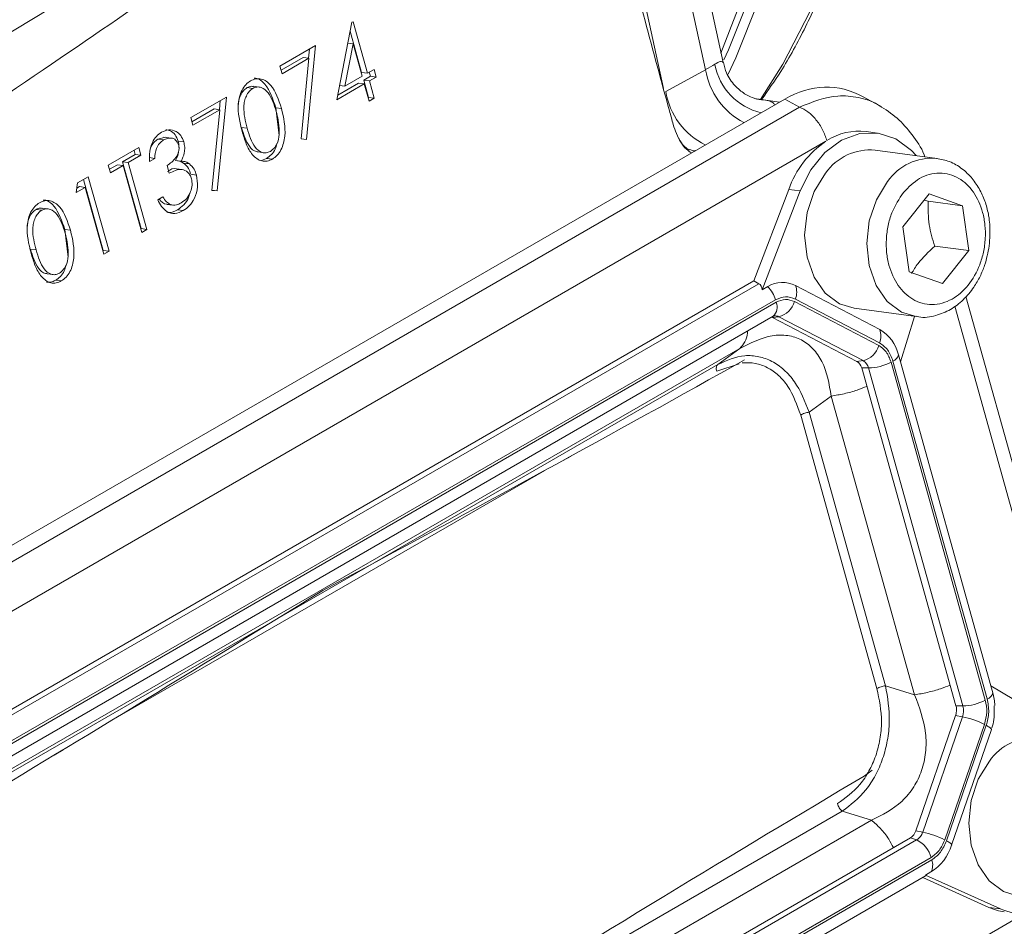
# Model space of a CAD drawing. Header units: inches. Extents: x 0.3 to 33.9, y 0.2 to 21.6.
# Tile 22 of 25: x 31 to 32.2, y 17.6 to 18.7. Entities that reach past the tile are written whole.
import ezdxf

# ---------------------------------------------------------------- set-up
doc = ezdxf.new("R2010")
doc.units = ezdxf.units.IN
doc.header["$MEASUREMENT"] = 0

msp = doc.modelspace()

# ---------------------------------------------------------------- linework, layer by layer
at = {"color": 8, "linetype": 'Continuous', "lineweight": 15}
for p, q in [((31.6879, 18.9125), (31.7597, 18.5818)), ((31.8702, 18.3557), (30.9099, 17.8014)), ((31.8896, 18.337), (30.9287, 17.7823)), ((31.8904, 18.3342), (30.9302, 17.7799)), ((32.237, 17.8288), (32.0973, 18.3297)), ((31.8482, 18.2807), (30.9406, 17.7567)), ((31.8226, 18.262), (30.9415, 17.7534)), ((31.8474, 18.2629), (31.8215, 18.2542)), ((31.6223, 18.1393), (31.1118, 17.8446)), ((31.1323, 17.0217), (32.178, 17.6253))]:
    msp.add_line(p, q, dxfattribs=at)
at = {"color": 7, "linetype": 'Continuous', "lineweight": 15}
for p, q in [((31.8288, 18.6121), (31.7967, 18.76)), ((30.6961, 18.4621), (31.1499, 18.7359)), ((31.8085, 18.6038), (31.7796, 18.7371)), ((31.3987, 18.6587), (31.3999, 18.6594)), ((31.3999, 18.6594), (31.4166, 18.5996)), ((31.3811, 18.5689), (31.3987, 18.6587)), ((31.3966, 18.6483), (31.4099, 18.6005)), ((31.3152, 18.6079), (31.3566, 18.6318)), ((31.3566, 18.6318), (31.346, 18.5229)), ((31.3495, 18.6277), (31.3485, 18.6171)), ((31.4001, 18.6336), (31.3905, 18.5846)), ((31.3939, 18.6344), (31.4001, 18.6336)), ((31.4105, 18.5961), (31.4001, 18.6336)), ((31.3422, 18.6179), (31.3166, 18.6031)), ((31.3488, 18.6171), (31.3177, 18.5991)), ((31.3397, 18.5236), (31.3488, 18.6171)), ((31.3422, 18.6179), (31.3488, 18.6171)), ((31.3177, 18.5991), (31.3152, 18.6079)), ((31.4166, 18.5996), (31.4243, 18.6041)), ((31.4243, 18.6041), (31.4268, 18.5952)), ((31.7623, 18.5784), (31.8085, 18.6038)), ((31.3905, 18.5846), (31.4105, 18.5961)), ((31.4099, 18.6005), (31.4166, 18.5996)), ((31.4202, 18.5961), (31.4124, 18.5916)), ((31.4124, 18.5916), (31.418, 18.5717)), ((31.4124, 18.5916), (31.419, 18.5908)), ((31.4188, 18.6009), (31.4202, 18.5961)), ((31.4268, 18.5952), (31.419, 18.5908)), ((31.419, 18.5908), (31.4246, 18.5708)), ((31.4202, 18.5961), (31.4268, 18.5952)), ((31.2772, 18.583), (31.2838, 18.5821)), ((31.2913, 18.5836), (31.2847, 18.5845)), ((31.413, 18.5873), (31.3811, 18.5689)), ((31.4064, 18.5882), (31.3822, 18.5742)), ((31.3844, 18.5854), (31.3905, 18.5846)), ((31.4064, 18.5882), (31.413, 18.5873)), ((31.4185, 18.5674), (31.413, 18.5873)), ((31.9003, 18.5697), (30.7037, 17.879)), ((31.2119, 18.5483), (31.2532, 18.5721)), ((31.2532, 18.5721), (31.2426, 18.4632)), ((31.2461, 18.5681), (31.2451, 18.5575)), ((31.418, 18.5717), (31.4174, 18.5714)), ((31.418, 18.5717), (31.4246, 18.5708)), ((31.4246, 18.5708), (31.4185, 18.5674)), ((31.8944, 18.5663), (31.8681, 18.5699)), ((31.9003, 18.5697), (31.9174, 18.5603)), ((32.0099, 18.5622), (31.9912, 18.5725)), ((31.9174, 18.5603), (30.7282, 17.8738)), ((31.2389, 18.5583), (31.2132, 18.5435)), ((31.2455, 18.5574), (31.2144, 18.5394)), ((31.2364, 18.4639), (31.2455, 18.5574)), ((31.2389, 18.5583), (31.2455, 18.5574)), ((31.3104, 18.5597), (31.3143, 18.5275)), ((31.3104, 18.5597), (31.317, 18.5588)), ((31.2144, 18.5394), (31.2119, 18.5483)), ((31.2707, 18.5368), (31.2773, 18.5359)), ((31.1825, 18.5254), (31.1738, 18.5233)), ((31.1738, 18.5233), (31.1804, 18.5224)), ((31.1891, 18.5245), (31.1805, 18.5257)), ((31.3397, 18.5237), (31.346, 18.5229)), ((31.346, 18.5229), (31.3397, 18.5236)), ((32.0078, 18.5303), (31.9946, 18.5321)), ((31.948, 18.5209), (30.7611, 17.8357)), ((31.1163, 18.4931), (31.1516, 18.5135)), ((31.1516, 18.5135), (31.1541, 18.5046)), ((31.1972, 18.521), (31.2038, 18.5201)), ((31.1475, 18.5055), (31.1328, 18.4971)), ((31.1541, 18.5046), (31.1394, 18.4962)), ((31.1461, 18.5103), (31.1475, 18.5055)), ((31.1475, 18.5055), (31.1541, 18.5046)), ((31.1635, 18.5019), (31.1701, 18.501)), ((31.1701, 18.501), (31.1641, 18.4975)), ((31.2899, 18.5084), (31.2965, 18.5075)), ((31.2998, 18.5009), (31.2937, 18.4987)), ((31.2998, 18.5009), (31.3064, 18.5001)), ((32.0771, 18.5009), (32.0052, 18.5105)), ((31.1188, 18.4842), (31.1163, 18.4931)), ((31.1268, 18.4936), (31.1176, 18.4883)), ((31.1334, 18.4927), (31.1188, 18.4842)), ((31.1268, 18.4936), (31.1334, 18.4927)), ((31.1328, 18.4971), (31.1544, 18.4196)), ((31.1328, 18.4971), (31.1394, 18.4962)), ((31.155, 18.4152), (31.1334, 18.4927)), ((31.1394, 18.4962), (31.161, 18.4187)), ((31.1869, 18.4837), (31.1844, 18.4926)), ((31.1943, 18.4987), (31.2009, 18.4978)), ((31.2018, 18.4879), (31.1952, 18.4888)), ((31.1966, 18.4983), (31.1989, 18.4979)), ((31.1997, 18.4978), (31.2036, 18.4955)), ((31.2036, 18.4955), (31.2102, 18.4947)), ((31.0806, 18.4725), (31.093, 18.4797)), ((31.093, 18.4797), (31.1171, 18.3934)), ((31.2119, 18.4825), (31.2185, 18.4816)), ((31.0792, 18.4614), (31.0806, 18.4725)), ((31.0895, 18.4673), (31.0792, 18.4614)), ((31.0829, 18.4682), (31.0798, 18.4665)), ((31.0829, 18.4682), (31.0895, 18.4673)), ((31.0876, 18.4765), (31.1105, 18.3942)), ((31.1111, 18.3899), (31.0895, 18.4673)), ((31.1735, 18.4529), (31.1795, 18.4564)), ((31.2364, 18.4641), (31.2426, 18.4632)), ((31.2426, 18.4632), (31.2364, 18.4639)), ((31.8644, 18.3591), (31.9049, 18.4649)), ((31.9181, 18.4632), (31.8743, 18.3486)), ((31.9181, 18.4632), (31.9049, 18.4649)), ((32.0371, 18.4215), (32.0679, 18.4597)), ((32.0679, 18.4597), (32.1062, 18.4459)), ((31.0467, 18.4424), (31.0401, 18.4433)), ((31.1815, 18.4484), (31.1881, 18.4475)), ((31.1841, 18.4477), (31.1907, 18.4468)), ((32.0622, 18.4527), (32.0666, 18.4512)), ((32.1062, 18.4459), (32.0666, 18.4512)), ((32.1062, 18.4459), (32.1137, 18.394)), ((31.0326, 18.4418), (31.0392, 18.4409)), ((31.1964, 18.4413), (31.203, 18.4404)), ((31.1544, 18.4196), (31.1539, 18.4193)), ((31.1544, 18.4196), (31.161, 18.4187)), ((32.0447, 18.3696), (32.0371, 18.4215)), ((31.0658, 18.4185), (31.0697, 18.3863)), ((31.0658, 18.4185), (31.0724, 18.4176)), ((31.161, 18.4187), (31.155, 18.4152)), ((32.1137, 18.394), (32.0741, 18.3993)), ((31.0261, 18.3956), (31.0327, 18.3948)), ((31.1105, 18.3942), (31.11, 18.3939)), ((31.1105, 18.3942), (31.1171, 18.3934)), ((31.1171, 18.3934), (31.1111, 18.3899)), ((32.1137, 18.394), (32.083, 18.3559)), ((31.0453, 18.3672), (31.0519, 18.3663)), ((32.083, 18.3559), (32.0447, 18.3696)), ((31.8644, 18.3591), (30.9042, 17.8048)), ((31.0552, 18.3597), (31.0618, 18.3589)), ((31.8644, 18.3591), (31.8702, 18.3557)), ((31.8743, 18.3486), (31.8806, 18.3523)), ((32.0105, 18.3027), (31.9128, 18.3535)), ((32.2553, 17.821), (32.1103, 18.3409)), ((32.0093, 18.2842), (31.9116, 18.3351)), ((32.0102, 18.287), (31.9126, 18.3379)), ((30.9361, 17.7689), (31.887, 18.3179)), ((31.8863, 18.3166), (31.8854, 18.317)), ((31.8863, 18.3166), (31.8935, 18.3173)), ((31.9912, 18.2665), (31.8935, 18.3173)), ((31.9806, 18.3272), (32.0526, 18.3175)), ((32.0344, 18.2652), (32.0506, 18.3178)), ((31.9839, 18.2657), (31.8863, 18.3166)), ((31.8226, 18.262), (31.8482, 18.2807)), ((32.0344, 18.2652), (32.0321, 18.2733)), ((31.9839, 18.2657), (31.9912, 18.2665)), ((32.1328, 17.8731), (32.0235, 18.2649)), ((32.135, 17.8743), (32.0257, 18.2661)), ((32.1392, 17.8896), (32.0344, 18.2653)), ((31.9895, 18.2581), (31.9975, 18.258)), ((32.0988, 17.8663), (31.9895, 18.2581)), ((32.1067, 17.8662), (31.9975, 18.258)), ((31.9287, 18.2068), (31.9543, 18.2254)), ((32.0508, 17.8792), (31.9543, 18.2254)), ((32.0072, 17.8864), (31.9188, 18.2035)), ((32.0171, 17.8897), (31.9287, 18.2068)), ((31.6428, 18.1505), (31.6527, 18.1559)), ((32.0171, 17.8897), (32.0508, 17.8792)), ((32.1391, 17.8896), (32.1414, 17.8815)), ((32.2223, 17.8403), (32.1391, 17.8896)), ((32.0988, 17.8663), (32.1067, 17.8662)), ((32.1432, 17.8531), (32.1432, 17.8665)), ((32.0523, 17.7214), (32.0984, 17.8553)), ((32.0602, 17.7199), (32.1063, 17.8537)), ((32.0984, 17.8553), (32.1063, 17.8537)), ((32.0857, 17.711), (32.1318, 17.8449)), ((32.0877, 17.71), (32.1339, 17.8438)), ((32.0937, 17.7049), (32.1398, 17.8388)), ((31.0536, 17.8093), (31.0639, 17.8155)), ((32.0015, 17.7919), (31.9923, 17.7849)), ((31.0573, 17.2191), (31.967, 17.7443)), ((32.0008, 17.7338), (31.967, 17.7443)), ((31.0684, 17.1955), (32.0008, 17.7338)), ((31.0783, 17.1547), (32.0461, 17.7134)), ((32.0532, 17.7109), (32.0461, 17.7134)), ((32.0523, 17.7214), (32.0602, 17.7199)), ((31.0854, 17.1521), (32.0532, 17.7109)), ((31.1021, 17.1318), (32.0699, 17.6905)), ((31.1029, 17.129), (32.0707, 17.6878)), ((31.1078, 17.1175), (32.0634, 17.6692)), ((32.137, 17.6328), (32.0604, 17.6674)), ((32.0698, 17.6738), (32.0635, 17.6702)), ((32.0635, 17.6702), (32.1502, 17.631)), ((32.1502, 17.631), (32.137, 17.6328))]:
    msp.add_line(p, q, dxfattribs=at)
at = {"color": 8, "linetype": 'Continuous', "lineweight": 15, "flags": 128}
for points in [[(31.8207, 19.9041), (31.8618, 19.8067), (31.8982, 19.7088), (31.9298, 19.6109), (31.9563, 19.5135), (31.9777, 19.4171), (31.9939, 19.3222), (32.0047, 19.2292), (32.0101, 19.1387), (32.0101, 19.0511), (32.0047, 18.9668), (31.9939, 18.8864), (31.9777, 18.8101), (31.9563, 18.7384), (31.9298, 18.6716), (31.8982, 18.6102), (31.8724, 18.5693)], [(31.8264, 18.6229), (31.8463, 18.6747), (31.8677, 18.7463), (31.8838, 18.8226), (31.8946, 18.903), (31.9, 18.9872), (31.9, 19.0747), (31.8946, 19.1651), (31.8838, 19.258), (31.8677, 19.3528), (31.8463, 19.4491), (31.8198, 19.5465), (31.7884, 19.6443), (31.752, 19.742), (31.711, 19.8393)], [(32.0526, 18.3175), (32.0358, 18.3228), (32.0192, 18.3352), (32.0063, 18.3537), (31.9981, 18.3767), (31.9954, 18.4023), (31.9983, 18.4285), (32.0065, 18.4531), (32.0195, 18.4741)]]:
    msp.add_lwpolyline(points, dxfattribs=at)
at = {"color": 7, "linetype": 'Continuous', "lineweight": 15, "flags": 128}
for points in [[(31.7269, 19.8504), (31.7676, 19.7537), (31.8038, 19.6566), (31.835, 19.5594), (31.8614, 19.4627), (31.8826, 19.367), (31.8986, 19.2727), (31.9093, 19.1804), (31.9147, 19.0906), (31.9147, 19.0036), (31.9093, 18.9199), (31.8986, 18.84), (31.8826, 18.7642), (31.8614, 18.693), (31.835, 18.6267), (31.8297, 18.6152)], [(31.7347, 19.8519), (31.7758, 19.7544), (31.8122, 19.6564), (31.8438, 19.5583), (31.8703, 19.4608), (31.8917, 19.3643), (31.9079, 19.2692), (31.9187, 19.1762), (31.9241, 19.0855), (31.9241, 18.9978), (31.9187, 18.9134), (31.9079, 18.8328), (31.8917, 18.7564), (31.8703, 18.6846), (31.8438, 18.6177), (31.8348, 18.5986)], [(32.0525, 18.5042), (32.0471, 18.5102), (32.029, 18.5236), (32.0086, 18.5302), (31.9872, 18.5297), (31.9661, 18.522), (31.9468, 18.5077), (31.9305, 18.4877), (31.9181, 18.4632)], [(31.9806, 18.3272), (31.9638, 18.3324), (31.9472, 18.3449), (31.9343, 18.3634), (31.9262, 18.3863), (31.9234, 18.4119), (31.9263, 18.4381), (31.9346, 18.4627), (31.9476, 18.4838)], [(32.1339, 17.8438), (32.1353, 17.843), (32.1366, 17.8422), (32.1377, 17.8415), (32.1386, 17.8408), (32.1393, 17.8402), (32.1397, 17.8397), (32.1399, 17.8392), (32.1398, 17.8388)], [(32.1707, 17.6457), (32.1539, 17.651), (32.1373, 17.6634), (32.1244, 17.6819), (32.1162, 17.7049), (32.1135, 17.7305), (32.1164, 17.7567), (32.1246, 17.7813), (32.1376, 17.8023)], [(32.0937, 17.7049), (32.0938, 17.7053), (32.0936, 17.7058), (32.0931, 17.7064), (32.0925, 17.707), (32.0916, 17.7077), (32.0905, 17.7084), (32.0892, 17.7092), (32.0877, 17.71)]]:
    msp.add_lwpolyline(points, dxfattribs=at)
at = {"color": 8, "linetype": 'Continuous', "lineweight": 15}
for centre, radius, start, end in [((31.8921, 18.6176), 0.0847, 189.3937, 242.5585), ((31.8889, 18.6229), 0.0708, 190.5151, 256.9713), ((31.8454, 18.592), 0.0841, 189.2751, 243.7411), ((32.0712, 18.4383), 0.0629, 85.333, 145.257), ((31.8772, 18.3284), 0.0144, 313.0806, 23.6391), ((31.8893, 18.3092), 0.0092, 62.2561, 97.8212)]:
    msp.add_arc(centre, radius, start, end, dxfattribs=at)
at = {"color": 7, "linetype": 'Continuous', "lineweight": 15}
for centre, radius, start, end in [((31.9864, 18.464), 0.0686, 83.1044, 122.8418), ((32.0123, 18.4269), 0.1139, 124.3243, 160.466), ((31.9992, 18.448), 0.0628, 84.5107, 145.3021), ((31.8978, 18.3243), 0.0329, 62.8785, 121.6138), ((31.8559, 18.3274), 0.035, 15.9069, 45.2449), ((31.8923, 18.346), 0.0219, 338.2754, 20.1899), ((31.8874, 18.3417), 0.0251, 284.1172, 344.7011), ((31.9899, 18.2951), 0.0219, 338.2754, 20.1899), ((31.9872, 18.2628), 0.0461, 13.1609, 59.7478), ((31.9851, 18.2908), 0.0251, 284.1172, 344.7011), ((32.0225, 18.2754), 0.00985, 288.9793, 347.782), ((31.9779, 18.2554), 0.0119, 13.1609, 59.7478), ((31.9844, 18.2549), 0.0134, 13.1609, 59.7478), ((31.9967, 18.3134), 0.0554, 270.7532, 298.9139), ((32.106, 17.9216), 0.0554, 270.7532, 298.9139), ((32.1318, 17.8836), 0.00985, 288.9793, 347.782), ((32.0756, 17.8634), 0.0683, 2.7901, 15.4186), ((32.0806, 17.8615), 0.0189, 340.8497, 14.9532), ((32.0863, 17.8607), 0.0212, 340.8497, 14.9532), ((32.0849, 17.751), 0.1049, 63.4662, 78.2457), ((32.1892, 17.7666), 0.0628, 84.5107, 145.3021), ((32.0382, 17.7258), 0.0147, 302.2718, 342.7161), ((32.0444, 17.7248), 0.0165, 302.2718, 342.7161), ((32.0388, 17.6172), 0.1049, 63.4662, 78.2457), ((32.0402, 17.6831), 0.0307, 14.0116, 64.7901), ((32.0395, 17.7218), 0.0568, 302.2718, 342.7161), ((32.0543, 17.6818), 0.0175, 332.8192, 20.0046), ((32.1633, 17.6906), 0.0636, 245.5787, 262.319), ((32.1768, 17.6941), 0.0685, 247.1472, 306.9208)]:
    msp.add_arc(centre, radius, start, end, dxfattribs=at)
for centre, major_axis, ratio, start_param, end_param in [((30.3453, 18.2158), (1.0999, 0.6937), 0.041726, 5.157663, 5.53542), ((31.7666, 18.6039), (0.0604, 0.0165), 0.233034, 5.414892, 5.703617), ((31.9373, 18.4229), (0.0252, 0.1595), 0.72645, 6.025237, 6.814436), ((31.8571, 18.3281), (0.0126, 0.0279), 0.440898, 5.715941, 6.239631), ((31.144, 17.9457), (1.2307, 0.6478), 0.039805, 4.871764, 5.305992), ((31.5505, 18.1803), (1.2002, 0.7569), 0.03824, 4.157286, 4.532989), ((31.3214, 17.3095), (1.2002, 0.7569), 0.03824, 0.953773, 1.391397), ((32.0381, 17.6788), (0.0256, -0.0093), 0.127893, 6.17654, 6.455965)]:
    msp.add_ellipse(centre, major_axis=major_axis, ratio=ratio, start_param=start_param, end_param=end_param, dxfattribs=at)
for points, knots in [([(31.8735, 18.5691), (31.881, 18.5799), (31.8995, 18.6062), (31.9249, 18.6529), (31.95, 18.7083), (31.9712, 18.7674), (31.9887, 18.8299), (32.0023, 18.8955), (32.0119, 18.9641), (32.0177, 19.0352), (32.0195, 19.1087), (32.0174, 19.1843), (32.0114, 19.2616), (32.0016, 19.3405), (31.988, 19.4204), (31.9707, 19.5012), (31.9499, 19.5824), (31.9256, 19.6635), (31.8983, 19.744), (31.8681, 19.8228), (31.8452, 19.8787), (31.8317, 19.9079), (31.8298, 19.9119)], [0, 0, 0, 0, 0.0367343, 0.0902656, 0.1438743, 0.1975372, 0.2512309, 0.3049341, 0.3586288, 0.4123001, 0.4659327, 0.5195133, 0.5730294, 0.6264648, 0.6797966, 0.7329904, 0.7859909, 0.8387039, 0.8909542, 0.9423763, 0.992063, 1, 1, 1, 1]), ([(31.7711, 18.5402), (31.7696, 18.5455), (31.7586, 18.5855), (31.728, 18.6983), (31.7001, 18.8065), (31.6812, 18.8797)], [0, 0, 0, 0, 0.0467735, 0.3555451, 1, 1, 1, 1]), ([(31.8681, 18.5697), (31.8681, 18.5697), (31.8686, 18.5696), (31.867, 18.5699), (31.8623, 18.5714), (31.8528, 18.5759), (31.8417, 18.5854), (31.8325, 18.5982), (31.8303, 18.6081), (31.8293, 18.6122)], [0, 0, 0, 0, 0.001877, 0.114617, 0.225299, 0.386547, 0.596994, 0.829757, 1, 1, 1, 1]), ([(31.2713, 18.5324), (31.2687, 18.5429), (31.2654, 18.556), (31.2681, 18.5726), (31.271, 18.5802), (31.2754, 18.5868), (31.2792, 18.5895), (31.2811, 18.5908)], [0, 0, 0, 0, 0.498702, 0.624177, 0.749467, 0.874745, 1, 1, 1, 1]), ([(31.2811, 18.5908), (31.2831, 18.5917), (31.2872, 18.5936), (31.2957, 18.5933), (31.3088, 18.5841), (31.3137, 18.5689), (31.317, 18.5588)], [0, 0, 0, 0, 0.1256, 0.251197, 0.500581, 1, 1, 1, 1]), ([(31.2855, 18.5939), (31.286, 18.5939), (31.2906, 18.5939), (31.3021, 18.5844), (31.3071, 18.5696), (31.3104, 18.5597)], [0, 0, 0, 0, 0.036571, 0.357435, 1, 1, 1, 1]), ([(31.2772, 18.583), (31.2757, 18.5819), (31.2727, 18.5797), (31.2695, 18.5743), (31.2675, 18.5688), (31.2672, 18.5651), (31.267, 18.5636)], [0, 0, 0, 0, 0.270235, 0.540773, 0.810925, 1, 1, 1, 1]), ([(31.2838, 18.5821), (31.2823, 18.581), (31.2793, 18.5788), (31.2761, 18.5734), (31.274, 18.5673), (31.2725, 18.5542), (31.2752, 18.5441), (31.2773, 18.5359)], [0, 0, 0, 0, 0.125139, 0.250418, 0.375519, 0.500847, 1, 1, 1, 1]), ([(31.2847, 18.5842), (31.2838, 18.5844), (31.2813, 18.5849), (31.2788, 18.5837), (31.2772, 18.583)], [0, 0, 0, 0, 0.360781, 1, 1, 1, 1]), ([(31.3109, 18.5553), (31.3084, 18.5632), (31.3047, 18.575), (31.2951, 18.5832), (31.2886, 18.5841), (31.2854, 18.5827), (31.2838, 18.5821)], [0, 0, 0, 0, 0.500072, 0.749021, 0.874598, 1, 1, 1, 1]), ([(31.317, 18.5588), (31.3195, 18.5482), (31.3232, 18.5324), (31.3181, 18.5128), (31.3122, 18.5041), (31.3083, 18.5014), (31.3064, 18.5001)], [0, 0, 0, 0, 0.4994065, 0.7487427, 0.8743724, 1, 1, 1, 1]), ([(32.0628, 18.5028), (32.0625, 18.5036), (32.059, 18.5132), (32.0482, 18.5287), (32.0311, 18.5486), (32.017, 18.5577), (32.01, 18.5622)], [0, 0, 0, 0, 0.0292, 0.354176, 0.676841, 1, 1, 1, 1]), ([(31.3144, 18.5322), (31.3142, 18.5366), (31.3137, 18.5446), (31.3118, 18.5521), (31.3109, 18.5553)], [0, 0, 0, 0, 0.5595988, 1, 1, 1, 1]), ([(31.1779, 18.5312), (31.1807, 18.5324), (31.1863, 18.5348), (31.1944, 18.533), (31.2006, 18.5279), (31.2027, 18.5227), (31.2038, 18.5201)], [0, 0, 0, 0, 0.280085, 0.559868, 0.780099, 1, 1, 1, 1]), ([(31.183, 18.5341), (31.1847, 18.5339), (31.1888, 18.5335), (31.194, 18.5287), (31.1961, 18.5236), (31.1972, 18.521)], [0, 0, 0, 0, 0.2826758, 0.6416068, 1, 1, 1, 1]), ([(31.2707, 18.5368), (31.273, 18.529), (31.2765, 18.5172), (31.2854, 18.5089), (31.2892, 18.5087), (31.2899, 18.5086)], [0, 0, 0, 0, 0.623972, 0.934273, 1, 1, 1, 1]), ([(31.2773, 18.5359), (31.2796, 18.5279), (31.2831, 18.5159), (31.2928, 18.5078), (31.2994, 18.507), (31.3025, 18.5084), (31.3041, 18.509)], [0, 0, 0, 0, 0.500291, 0.749086, 0.874606, 1, 1, 1, 1]), ([(31.7922, 18.5073), (31.7902, 18.5086), (31.7828, 18.5135), (31.7758, 18.5258), (31.7722, 18.5367), (31.7711, 18.5402)], [0, 0, 0, 0, 0.196628, 0.7394815, 1, 1, 1, 1]), ([(31.1641, 18.4975), (31.1639, 18.5013), (31.1636, 18.5088), (31.1667, 18.5191), (31.1717, 18.5269), (31.1758, 18.5298), (31.1779, 18.5312)], [0, 0, 0, 0, 0.280288, 0.55968, 0.779747, 1, 1, 1, 1]), ([(31.1738, 18.5233), (31.1721, 18.5221), (31.1687, 18.5198), (31.1666, 18.5156), (31.1656, 18.5135)], [0, 0, 0, 0, 0.511437, 1, 1, 1, 1]), ([(31.1804, 18.5224), (31.1787, 18.5212), (31.1753, 18.5189), (31.171, 18.5113), (31.1704, 18.5049), (31.1701, 18.501)], [0, 0, 0, 0, 0.280636, 0.560364, 1, 1, 1, 1]), ([(31.1977, 18.5167), (31.1967, 18.5187), (31.1948, 18.5229), (31.1881, 18.5255), (31.1833, 18.5236), (31.1804, 18.5224)], [0, 0, 0, 0, 0.278859, 0.560074, 1, 1, 1, 1]), ([(31.3064, 18.5001), (31.3044, 18.4991), (31.3004, 18.4973), (31.292, 18.4977), (31.2828, 18.5044), (31.2758, 18.5175), (31.2728, 18.5275), (31.2713, 18.5324)], [0, 0, 0, 0, 0.125181, 0.250351, 0.498778, 0.748946, 1, 1, 1, 1]), ([(31.3041, 18.509), (31.3059, 18.5104), (31.3094, 18.5131), (31.3137, 18.5213), (31.3141, 18.528), (31.3144, 18.5322)], [0, 0, 0, 0, 0.280257, 0.560781, 1, 1, 1, 1]), ([(31.7901, 18.5108), (31.7898, 18.5108), (31.789, 18.5109), (31.7851, 18.5137), (31.7804, 18.5184), (31.7781, 18.5234), (31.7777, 18.5244)], [0, 0, 0, 0, 0.270291, 0.609817, 0.920436, 1, 1, 1, 1]), ([(31.1844, 18.4926), (31.1881, 18.4952), (31.1936, 18.4992), (31.1978, 18.5075), (31.1985, 18.5129), (31.198, 18.5154), (31.1977, 18.5167)], [0, 0, 0, 0, 0.499418, 0.749016, 0.874544, 1, 1, 1, 1]), ([(31.1972, 18.521), (31.1977, 18.5189), (31.1984, 18.5166), (31.1981, 18.5141), (31.1981, 18.5137)], [0, 0, 0, 0, 0.869559, 1, 1, 1, 1]), ([(31.2038, 18.5201), (31.2042, 18.5181), (31.2051, 18.5139), (31.2045, 18.5059), (31.2022, 18.5009), (31.2009, 18.4978)], [0, 0, 0, 0, 0.280508, 0.560792, 1, 1, 1, 1]), ([(31.3116, 18.5183), (31.3111, 18.516), (31.31, 18.511), (31.3055, 18.505), (31.3017, 18.5023), (31.2998, 18.5009)], [0, 0, 0, 0, 0.291674, 0.64584, 1, 1, 1, 1]), ([(31.1978, 18.5088), (31.1978, 18.5086), (31.1975, 18.505), (31.1958, 18.5018), (31.1943, 18.4987)], [0, 0, 0, 0, 0.0591168, 1, 1, 1, 1]), ([(32.1373, 18.3995), (32.1379, 18.4079), (32.1388, 18.4197), (32.1365, 18.4365), (32.1332, 18.45), (32.1268, 18.4647), (32.1178, 18.4782), (32.1059, 18.4896), (32.0918, 18.498), (32.0813, 18.4998), (32.0762, 18.5007)], [0, 0, 0, 0, 0.176798, 0.246276, 0.360795, 0.478204, 0.603371, 0.734209, 0.871535, 1, 1, 1, 1]), ([(31.1951, 18.4888), (31.1951, 18.4888), (31.1919, 18.4903), (31.1883, 18.4881), (31.1848, 18.4859)], [0, 0, 0, 0, 0.021351, 1, 1, 1, 1]), ([(31.2127, 18.4774), (31.2121, 18.4789), (31.2111, 18.4818), (31.2075, 18.486), (31.1992, 18.4898), (31.1918, 18.4862), (31.1869, 18.4837)], [0, 0, 0, 0, 0.125587, 0.251191, 0.500605, 1, 1, 1, 1]), ([(31.2009, 18.4978), (31.2027, 18.4977), (31.206, 18.4974), (31.2089, 18.4955), (31.2102, 18.4947)], [0, 0, 0, 0, 0.559795, 1, 1, 1, 1]), ([(31.2036, 18.4955), (31.2056, 18.4936), (31.2092, 18.4903), (31.2111, 18.4849), (31.2119, 18.4825)], [0, 0, 0, 0, 0.559419, 1, 1, 1, 1]), ([(31.2102, 18.4947), (31.2122, 18.4928), (31.2158, 18.4894), (31.2177, 18.484), (31.2185, 18.4816)], [0, 0, 0, 0, 0.5594191, 1, 1, 1, 1]), ([(31.2006, 18.4493), (31.2029, 18.4508), (31.2075, 18.4539), (31.2118, 18.4616), (31.2139, 18.47), (31.2131, 18.4749), (31.2127, 18.4774)], [0, 0, 0, 0, 0.2805991, 0.5601509, 0.7803026, 1, 1, 1, 1]), ([(31.2185, 18.4816), (31.2192, 18.4771), (31.2206, 18.4681), (31.2169, 18.4551), (31.2106, 18.4456), (31.2055, 18.4421), (31.203, 18.4404)], [0, 0, 0, 0, 0.279304, 0.558838, 0.779277, 1, 1, 1, 1]), ([(32.0379, 18.4615), (32.0439, 18.4676), (32.0531, 18.4769), (32.0679, 18.4828), (32.0797, 18.4845), (32.0914, 18.4829), (32.1054, 18.477), (32.12, 18.4631), (32.1293, 18.4427), (32.1328, 18.4236), (32.1331, 18.408), (32.131, 18.3924), (32.1254, 18.3733), (32.1138, 18.3528), (32.0976, 18.3388), (32.0829, 18.3327), (32.0711, 18.331), (32.0594, 18.3326), (32.0454, 18.3386), (32.0308, 18.3524), (32.0215, 18.3729), (32.018, 18.3919), (32.0177, 18.4075), (32.0198, 18.4231), (32.0253, 18.4424), (32.033, 18.454), (32.0379, 18.4615)], [0, 0, 0, 0, 0.059864, 0.09209, 0.125, 0.15791, 0.190136, 0.25, 0.309864, 0.34209, 0.375, 0.40791, 0.440136, 0.5, 0.559864, 0.59209, 0.625, 0.65791, 0.690136, 0.75, 0.809864, 0.84209, 0.875, 0.90791, 0.940136, 1, 1, 1, 1]), ([(31.1753, 18.4539), (31.1759, 18.453), (31.1776, 18.4505), (31.18, 18.4492), (31.1815, 18.4484)], [0, 0, 0, 0, 0.358787, 1, 1, 1, 1]), ([(31.1795, 18.4564), (31.1809, 18.4542), (31.1832, 18.4504), (31.1866, 18.4484), (31.1881, 18.4475)], [0, 0, 0, 0, 0.560694, 1, 1, 1, 1]), ([(31.2108, 18.4608), (31.2104, 18.459), (31.2092, 18.4537), (31.2039, 18.4466), (31.1989, 18.443), (31.1964, 18.4413)], [0, 0, 0, 0, 0.199692, 0.599588, 1, 1, 1, 1]), ([(31.0267, 18.3912), (31.0241, 18.4017), (31.0208, 18.4148), (31.0235, 18.4314), (31.0264, 18.439), (31.0308, 18.4456), (31.0346, 18.4483), (31.0365, 18.4496)], [0, 0, 0, 0, 0.498702, 0.6241765, 0.7494675, 0.8747453, 1, 1, 1, 1]), ([(31.0401, 18.443), (31.0392, 18.4432), (31.0367, 18.4437), (31.0342, 18.4425), (31.0326, 18.4418)], [0, 0, 0, 0, 0.360781, 1, 1, 1, 1]), ([(31.0365, 18.4496), (31.0386, 18.4505), (31.0426, 18.4524), (31.0511, 18.4521), (31.0642, 18.4429), (31.0691, 18.4277), (31.0724, 18.4176)], [0, 0, 0, 0, 0.1256001, 0.2511969, 0.5005813, 1, 1, 1, 1]), ([(31.0663, 18.4141), (31.0638, 18.422), (31.0601, 18.4338), (31.0505, 18.442), (31.044, 18.4429), (31.0408, 18.4416), (31.0392, 18.4409)], [0, 0, 0, 0, 0.500072, 0.749021, 0.874598, 1, 1, 1, 1]), ([(31.0409, 18.4527), (31.0414, 18.4527), (31.046, 18.4527), (31.0575, 18.4432), (31.0625, 18.4284), (31.0658, 18.4185)], [0, 0, 0, 0, 0.036571, 0.357435, 1, 1, 1, 1]), ([(31.203, 18.4404), (31.1998, 18.4389), (31.1935, 18.4361), (31.1844, 18.4385), (31.1777, 18.4448), (31.1749, 18.4502), (31.1735, 18.4529)], [0, 0, 0, 0, 0.279886, 0.558979, 0.779263, 1, 1, 1, 1]), ([(31.1881, 18.4475), (31.1905, 18.447), (31.1947, 18.4463), (31.1988, 18.4484), (31.2006, 18.4493)], [0, 0, 0, 0, 0.558748, 1, 1, 1, 1]), ([(32.0666, 18.4512), (32.0665, 18.4422), (32.0663, 18.4252), (32.0716, 18.4075), (32.0741, 18.3993)], [0, 0, 0, 0, 0.534747, 1, 1, 1, 1]), ([(31.0326, 18.4418), (31.0311, 18.4407), (31.0281, 18.4385), (31.0249, 18.4331), (31.0229, 18.4276), (31.0226, 18.4239), (31.0225, 18.4224)], [0, 0, 0, 0, 0.270235, 0.540773, 0.810925, 1, 1, 1, 1]), ([(31.0392, 18.4409), (31.0377, 18.4398), (31.0347, 18.4376), (31.0315, 18.4322), (31.0294, 18.4261), (31.0279, 18.413), (31.0306, 18.4029), (31.0327, 18.3948)], [0, 0, 0, 0, 0.125139, 0.250418, 0.375519, 0.500847, 1, 1, 1, 1]), ([(31.1964, 18.4413), (31.1932, 18.4395), (31.189, 18.4372), (31.1848, 18.4385), (31.1838, 18.4389)], [0, 0, 0, 0, 0.759527, 1, 1, 1, 1]), ([(31.0724, 18.4176), (31.0749, 18.407), (31.0786, 18.3912), (31.0735, 18.3716), (31.0676, 18.3629), (31.0637, 18.3602), (31.0618, 18.3589)], [0, 0, 0, 0, 0.4994065, 0.7487427, 0.8743724, 1, 1, 1, 1]), ([(31.0698, 18.391), (31.0696, 18.3954), (31.0691, 18.4034), (31.0672, 18.4109), (31.0663, 18.4141)], [0, 0, 0, 0, 0.559599, 1, 1, 1, 1]), ([(32.0741, 18.3993), (32.0671, 18.3927), (32.056, 18.3823), (32.0496, 18.3714), (32.0473, 18.3674)], [0, 0, 0, 0, 0.636847, 1, 1, 1, 1]), ([(32.0527, 18.3179), (32.0537, 18.3176), (32.061, 18.3158), (32.075, 18.3181), (32.0925, 18.325), (32.1075, 18.3365), (32.1188, 18.35), (32.1268, 18.3638), (32.1335, 18.3796), (32.1358, 18.3919), (32.1373, 18.3995)], [0, 0, 0, 0, 0.025739, 0.190236, 0.341302, 0.487918, 0.632269, 0.737682, 0.83679, 1, 1, 1, 1]), ([(31.0261, 18.3956), (31.0285, 18.3878), (31.0319, 18.376), (31.0408, 18.3677), (31.0447, 18.3675), (31.0453, 18.3674)], [0, 0, 0, 0, 0.623972, 0.934273, 1, 1, 1, 1]), ([(31.0618, 18.3589), (31.0598, 18.3579), (31.0558, 18.3561), (31.0474, 18.3565), (31.0382, 18.3632), (31.0312, 18.3763), (31.0282, 18.3863), (31.0267, 18.3912)], [0, 0, 0, 0, 0.125181, 0.250351, 0.498778, 0.748946, 1, 1, 1, 1]), ([(31.0327, 18.3948), (31.035, 18.3867), (31.0385, 18.3747), (31.0482, 18.3666), (31.0548, 18.3658), (31.058, 18.3672), (31.0596, 18.3678)], [0, 0, 0, 0, 0.500291, 0.749086, 0.874606, 1, 1, 1, 1]), ([(31.0596, 18.3678), (31.0613, 18.3692), (31.0648, 18.3719), (31.0691, 18.3801), (31.0696, 18.3869), (31.0698, 18.391)], [0, 0, 0, 0, 0.280257, 0.560781, 1, 1, 1, 1]), ([(31.067, 18.3771), (31.0666, 18.3748), (31.0655, 18.3698), (31.0609, 18.3638), (31.0571, 18.3611), (31.0552, 18.3597)], [0, 0, 0, 0, 0.291674, 0.64584, 1, 1, 1, 1]), ([(31.0552, 18.3597), (31.0532, 18.3588), (31.0497, 18.357), (31.0461, 18.3575), (31.0445, 18.3576)], [0, 0, 0, 0, 0.573378, 1, 1, 1, 1]), ([(31.887, 18.3178), (31.8872, 18.3179), (31.8879, 18.3184), (31.8879, 18.3183), (31.888, 18.3183)], [0, 0, 0, 0, 0.345192, 1, 1, 1, 1]), ([(31.9543, 18.2254), (31.9518, 18.2395), (31.948, 18.2605), (31.9336, 18.2809), (31.9201, 18.2914), (31.9038, 18.2964), (31.8793, 18.2962), (31.8608, 18.287), (31.8482, 18.2807)], [0, 0, 0, 0, 0.257397, 0.381602, 0.5, 0.618394, 0.742603, 1, 1, 1, 1]), ([(31.9287, 18.2068), (31.9237, 18.2194), (31.9161, 18.2383), (31.8997, 18.2564), (31.8857, 18.2663), (31.8702, 18.2718), (31.8487, 18.2735), (31.833, 18.2666), (31.8226, 18.262)], [0, 0, 0, 0, 0.248977, 0.376059, 0.5, 0.623945, 0.751023, 1, 1, 1, 1]), ([(31.9613, 17.753), (31.9705, 17.7596), (31.9844, 17.7695), (31.9983, 17.7904), (32.0062, 17.8082), (32.0111, 17.8276), (32.0137, 17.8545), (32.0098, 17.8737), (32.0072, 17.8864)], [0, 0, 0, 0, 0.250062, 0.376147, 0.5, 0.62379, 0.749938, 1, 1, 1, 1]), ([(31.967, 17.7443), (31.9766, 17.7516), (31.9912, 17.7627), (32.0058, 17.7856), (32.0143, 17.805), (32.0197, 17.826), (32.023, 17.8551), (32.0195, 17.8759), (32.0171, 17.8897)], [0, 0, 0, 0, 0.248977, 0.376059, 0.5, 0.623945, 0.751023, 1, 1, 1, 1]), ([(32.0008, 17.7338), (32.0133, 17.74), (32.0319, 17.7491), (32.0502, 17.7716), (32.0597, 17.7909), (32.0643, 17.8125), (32.0644, 17.8433), (32.0563, 17.8647), (32.0508, 17.8792)], [0, 0, 0, 0, 0.257397, 0.381602, 0.5, 0.618394, 0.742603, 1, 1, 1, 1]), ([(32.1404, 17.841), (32.1407, 17.8417), (32.1422, 17.8455), (32.1427, 17.8497), (32.1432, 17.8531)], [0, 0, 0, 0, 0.184928, 1, 1, 1, 1])]:
    msp.add_open_spline(points, degree=3, knots=knots, dxfattribs=at)
at = {"color": 8, "linetype": 'Continuous', "lineweight": 15}
for points, knots in [([(31.8192, 18.61), (31.8216, 18.6114), (31.8246, 18.6131), (31.8277, 18.6134), (31.8281, 18.6126), (31.8283, 18.612)], [0, 0, 0, 0, 0.4500274, 0.5377417, 1, 1, 1, 1]), ([(31.8672, 18.5699), (31.8683, 18.5697), (31.877, 18.5685), (31.886, 18.5673), (31.8879, 18.5641), (31.8886, 18.563)], [0, 0, 0, 0, 0.092623, 0.685427, 1, 1, 1, 1]), ([(32.0102, 18.5617), (32.0094, 18.5622), (32.0021, 18.5675), (31.9857, 18.572), (31.9552, 18.5755), (31.9323, 18.5663), (31.9174, 18.5603)], [0, 0, 0, 0, 0.028829, 0.279061, 0.533025, 1, 1, 1, 1]), ([(31.7903, 18.5114), (31.7921, 18.5105), (31.7942, 18.5094), (31.7965, 18.5099), (31.7968, 18.51)], [0, 0, 0, 0, 0.848677, 1, 1, 1, 1]), ([(31.8482, 18.2807), (31.8503, 18.283), (31.8544, 18.2877), (31.8571, 18.2951), (31.8572, 18.3), (31.8572, 18.3007)], [0, 0, 0, 0, 0.463859, 0.927719, 1, 1, 1, 1]), ([(31.9188, 18.2035), (31.9145, 18.2153), (31.9081, 18.2329), (31.8934, 18.2499), (31.8805, 18.259), (31.8662, 18.2643), (31.8562, 18.2642), (31.8511, 18.2641)], [0, 0, 0, 0, 0.3334428, 0.5015707, 0.6667214, 0.8317877, 1, 1, 1, 1]), ([(31.9543, 18.2254), (31.9592, 18.2263), (31.9691, 18.2279), (31.9835, 18.2319), (31.9918, 18.2352), (31.9955, 18.2367)], [0, 0, 0, 0, 0.358746, 0.717491, 1, 1, 1, 1]), ([(32.0508, 17.8792), (32.0558, 17.88), (32.0657, 17.8817), (32.0801, 17.8857), (32.0884, 17.889), (32.092, 17.8904)], [0, 0, 0, 0, 0.358746, 0.717491, 1, 1, 1, 1]), ([(32.0263, 17.702), (32.0246, 17.7053), (32.0204, 17.7133), (32.0115, 17.7245), (32.0043, 17.7307), (32.0008, 17.7338)], [0, 0, 0, 0, 0.265734, 0.632867, 1, 1, 1, 1])]:
    msp.add_open_spline(points, degree=3, knots=knots, dxfattribs=at)
at = {"color": 7, "linetype": 'Continuous', "lineweight": 15}
for points in [[(31.9492, 18.5216), (31.9477, 18.5259), (31.9447, 18.5344), (31.9368, 18.5462), (31.9273, 18.5556), (31.9207, 18.5588), (31.9174, 18.5603)], [(31.8896, 18.337), (31.8935, 18.3387), (31.9013, 18.342), (31.9088, 18.3393), (31.9126, 18.3379)], [(31.8904, 18.3342), (31.894, 18.3358), (31.9012, 18.3388), (31.9081, 18.3363), (31.9116, 18.3351)], [(32.0093, 18.2842), (32.0124, 18.282), (32.0188, 18.2776), (32.0219, 18.2691), (32.0235, 18.2649)], [(32.0102, 18.287), (32.0137, 18.2847), (32.0205, 18.2799), (32.024, 18.2707), (32.0257, 18.2661)], [(31.8215, 18.2542), (31.8213, 18.2551), (31.8209, 18.2567), (31.821, 18.2589), (31.8215, 18.2608), (31.8223, 18.2616), (31.8226, 18.262)], [(31.9188, 18.2035), (31.9195, 18.2039), (31.9209, 18.2047), (31.9234, 18.2056), (31.9261, 18.2064), (31.9278, 18.2066), (31.9287, 18.2068)], [(32.0072, 17.8864), (32.0079, 17.8868), (32.0093, 17.8875), (32.0119, 17.8885), (32.0145, 17.8892), (32.0163, 17.8895), (32.0171, 17.8897)], [(32.1328, 17.8731), (32.1337, 17.8684), (32.1355, 17.8591), (32.133, 17.8496), (32.1318, 17.8449)], [(32.135, 17.8743), (32.1359, 17.8693), (32.1379, 17.8592), (32.1352, 17.8489), (32.1339, 17.8438)], [(31.967, 17.7443), (31.9664, 17.7448), (31.9651, 17.7459), (31.9635, 17.748), (31.9621, 17.7505), (31.9616, 17.7521), (31.9613, 17.753)], [(32.0857, 17.711), (32.0838, 17.7067), (32.0799, 17.6979), (32.0733, 17.693), (32.0699, 17.6905)], [(32.0877, 17.71), (32.0857, 17.7052), (32.0815, 17.6957), (32.0743, 17.6904), (32.0707, 17.6878)]]:
    msp.add_open_spline(points, degree=3, dxfattribs=at)

doc.saveas('drawing.dxf')
